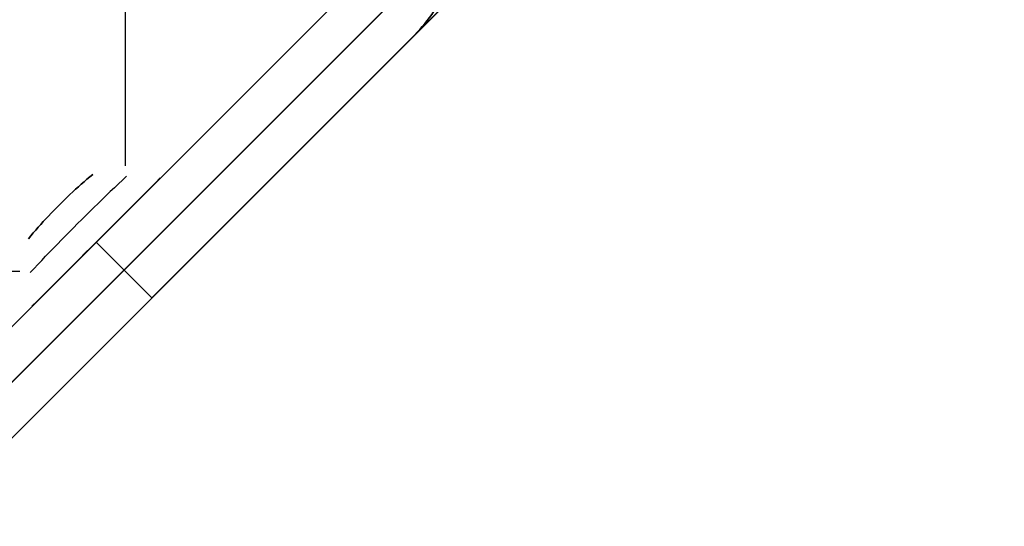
# Model space of a CAD drawing. Header units: millimetres. Extents: x -1030 to 192, y -442 to 180.
# Tile 173 of 256: x 172 to 191, y -429 to -420. Entities that reach past the tile are written whole.
import ezdxf

# ---------------------------------------------------------------- set-up
doc = ezdxf.new("R2010")
doc.units = ezdxf.units.MM
doc.header["$MEASUREMENT"] = 0
doc.layers.add('OVIDIO 120x60x72h', color=7, linetype='Continuous')

msp = doc.modelspace()

# ---------------------------------------------------------------- linework, layer by layer
at = {"layer": 'OVIDIO 120x60x72h', "extrusion": (-0.235702, 0.235702, 0.942809)}
for points in [[(175.91, 649.413), (175.91, 540.335)], [(174.961, 540.335), (174.961, 649.413)], [(177.807, 540.335), (177.807, 649.413)], [(178.756, 649.413), (178.756, 540.335)]]:
    msp.add_lwpolyline(points, dxfattribs=at)
at = {"layer": 'OVIDIO 120x60x72h'}
for points in [[(157.676, -440.318), (190.202, -407.792)], [(190.202, -407.792), (157.676, -440.318)], [(158.207, -440.848), (190.733, -408.322)], [(158.737, -441.379), (191.263, -408.853)], [(191.263, -408.853), (158.737, -441.379)], [(174.494, -410.204), (174.494, -422.597)], [(163.156, -434.838), (184.722, -413.272)], [(164.217, -435.899), (185.783, -414.333)], [(179.242, -418.752), (168.636, -429.358)], [(168.636, -429.358), (179.242, -418.752)], [(169.167, -429.888), (179.773, -419.282)], [(180.298, -419.772), (180.253, -419.831), (180.207, -419.888), (180.16, -419.945), (180.111, -420), (180.061, -420.053), (180.01, -420.105)], [(180.01, -420.105), (180.061, -420.053), (180.111, -420), (180.16, -419.945), (180.207, -419.888), (180.253, -419.831), (180.298, -419.772)], [(180.298, -419.772), (180.253, -419.831), (180.207, -419.888), (180.16, -419.945), (180.111, -420), (180.061, -420.053), (180.01, -420.105)], [(180.303, -419.813), (169.697, -430.419)], [(169.697, -430.419), (180.303, -419.813)], [(169.99, -430.126), (180.01, -420.105)], [(180.01, -420.105), (169.99, -430.126)], [(169.99, -430.126), (180.01, -420.105)], [(180.01, -420.105), (169.99, -430.126)], [(180.01, -420.105), (169.99, -430.126)], [(173.939, -424.055), (175, -425.116)], [(173.939, -424.055), (175, -425.116)], [(160.088, -424.609), (172.481, -424.609)]]:
    msp.add_lwpolyline(points, dxfattribs=at)
at = {"layer": 'OVIDIO 120x60x72h', "extrusion": (1, 0, 0)}
for points in [[(-410.204, 755.399), (-422.597, 755.399)], [(-422.597, 752.716), (-410.204, 752.716)], [(-420.105, 755.578), (-420.105, 757.078)], [(-420.105, 757.078), (-420.105, 755.578)], [(-423.939, 755.399), (-425.28, 752.716)], [(-425.28, 752.716), (-423.939, 755.399)], [(-425.28, 752.716), (-423.939, 755.399)], [(-424.055, 35.578), (-424.055, 755.578)], [(-425.116, 755.578), (-425.116, 757.078)], [(-425.116, 35.578), (-425.116, 755.578)]]:
    msp.add_lwpolyline(points, dxfattribs=at)
at = {"layer": 'OVIDIO 120x60x72h', "extrusion": (0, 1.52165e-08, 1)}
for points in [[(180.01, -420.105), (180.061, -420.053), (180.111, -420), (180.16, -419.945), (180.207, -419.888), (180.253, -419.831), (180.298, -419.772), (180.342, -419.711), (180.384, -419.65), (180.425, -419.587), (180.464, -419.523), (180.502, -419.458), (180.538, -419.392), (180.573, -419.325), (180.606, -419.257), (180.637, -419.188), (180.666, -419.119), (180.694, -419.048), (180.72, -418.977), (180.744, -418.906), (180.766, -418.834), (180.787, -418.761), (180.805, -418.689), (180.822, -418.615), (180.837, -418.542), (180.85, -418.469), (180.861, -418.395), (180.87, -418.321), (180.877, -418.248), (180.883, -418.174), (180.887, -418.101), (180.889, -418.028), (180.889, -417.955)], [(180.889, -417.955), (180.889, -418.028), (180.887, -418.101), (180.883, -418.174), (180.877, -418.248), (180.87, -418.321), (180.861, -418.395), (180.85, -418.469), (180.837, -418.542), (180.822, -418.615), (180.805, -418.689), (180.787, -418.761), (180.766, -418.834), (180.744, -418.906), (180.72, -418.977), (180.694, -419.048), (180.666, -419.119), (180.637, -419.188), (180.606, -419.257), (180.573, -419.325), (180.538, -419.392), (180.502, -419.458), (180.464, -419.523), (180.425, -419.587), (180.384, -419.65), (180.342, -419.711), (180.298, -419.772), (180.253, -419.831), (180.207, -419.888), (180.16, -419.945), (180.111, -420), (180.061, -420.053), (180.01, -420.105)]]:
    msp.add_lwpolyline(points, dxfattribs=at)
at = {"layer": 'OVIDIO 120x60x72h', "extrusion": (0, 1, 0)}
for points in [[(-173.823, 755.399), (-175.165, 752.716)], [(-175.165, 752.716), (-173.823, 755.399)], [(-175.165, 752.716), (-173.823, 755.399)], [(-172.481, 755.399), (-160.088, 755.399)], [(-160.088, 752.716), (-172.481, 752.716)]]:
    msp.add_lwpolyline(points, dxfattribs=at)
at = {"layer": 'OVIDIO 120x60x72h', "extrusion": (-0.044201, 0.145236, 0.988409)}
for points in [[(-43.251, 564.305), (-43.251, 564.484)], [(-43.251, 564.484), (-43.251, 564.305)]]:
    msp.add_lwpolyline(points, dxfattribs=at)
at = {"layer": 'OVIDIO 120x60x72h', "extrusion": (0.009304, 0.999766, -0.019545)}
for points in [[(-179.091, 744.343), (-177.801, 747.051)], [(-178.802, 744.95), (-177.801, 747.051)], [(-177.801, 747.051), (-179.091, 744.343)]]:
    msp.add_lwpolyline(points, dxfattribs=at)
at = {"layer": 'OVIDIO 120x60x72h', "extrusion": (-0.008942, 0.071643, 0.99739)}
msp.add_lwpolyline([(-120.81, 494.246), (-120.81, 494.45)], dxfattribs=at)
at = {"layer": 'OVIDIO 120x60x72h', "extrusion": (0.999988, -0.004841, 4.68704e-05)}
for points in [[(-421.744, 752.708), (-421.978, 752.71)], [(-421.978, 752.71), (-421.744, 752.708)]]:
    msp.add_lwpolyline(points, dxfattribs=at)
at = {"layer": 'OVIDIO 120x60x72h', "extrusion": (0.050971, 0.986196, -0.15754)}
msp.add_lwpolyline([(-195.987, 677.848), (-195.052, 680.699)], dxfattribs=at)
at = {"layer": 'OVIDIO 120x60x72h', "extrusion": (0.057166, 0.971825, -0.228665)}
for points in [[(-197.793, 640.954), (-198.541, 638.048)], [(-198.541, 638.048), (-197.793, 640.954)]]:
    msp.add_lwpolyline(points, dxfattribs=at)
at = {"layer": 'OVIDIO 120x60x72h', "extrusion": (0.986196, 0.050971, 0.15754)}
msp.add_lwpolyline([(-432.86, 719.232), (-431.924, 722.083)], dxfattribs=at)
at = {"layer": 'OVIDIO 120x60x72h', "extrusion": (-0.145236, 0.044201, 0.988409)}
for points in [[(355.353, 399.777), (355.353, 399.956)], [(355.353, 399.956), (355.353, 399.777)]]:
    msp.add_lwpolyline(points, dxfattribs=at)
at = {"layer": 'OVIDIO 120x60x72h', "extrusion": (0.999766, 0.009304, 0.019545)}
for points in [[(-425.578, 751.985), (-426.868, 749.276)], [(-426.868, 749.276), (-425.578, 751.985)], [(-426.868, 749.276), (-425.578, 751.985)]]:
    msp.add_lwpolyline(points, dxfattribs=at)
at = {"layer": 'OVIDIO 120x60x72h', "extrusion": (-0.071643, 0.008942, 0.99739)}
msp.add_lwpolyline([(399.978, 277.601), (399.978, 277.805)], dxfattribs=at)
at = {"layer": 'OVIDIO 120x60x72h', "extrusion": (-0.004841, 0.999988, -4.68704e-05)}
for points in [[(-170.654, 752.698), (-170.421, 752.696)], [(-170.421, 752.696), (-170.654, 752.698)]]:
    msp.add_lwpolyline(points, dxfattribs=at)
at = {"layer": 'OVIDIO 120x60x72h'}
for points in [[(173.874, -422.766, 755.427), (173.819, -422.811, 755.402), (173.765, -422.857, 755.381), (173.71, -422.904, 755.361), (173.656, -422.951, 755.343), (173.602, -422.999, 755.327), (173.548, -423.047, 755.314), (173.494, -423.096, 755.302), (173.441, -423.146, 755.293), (173.388, -423.196, 755.285), (173.336, -423.246, 755.28), (173.284, -423.297, 755.277), (173.232, -423.348, 755.276)], [(173.232, -423.348, 755.276), (173.284, -423.297, 755.277), (173.336, -423.246, 755.28), (173.388, -423.196, 755.285), (173.441, -423.146, 755.293), (173.494, -423.096, 755.302), (173.548, -423.047, 755.314), (173.602, -422.999, 755.327), (173.656, -422.951, 755.343), (173.71, -422.904, 755.361), (173.765, -422.857, 755.381), (173.819, -422.811, 755.402), (173.874, -422.766, 755.427)], [(174.519, -422.798, 754.072), (174.442, -422.87, 754.039), (174.365, -422.943, 754.008), (174.287, -423.017, 753.981), (174.21, -423.091, 753.956), (174.132, -423.166, 753.934), (174.054, -423.241, 753.915), (173.976, -423.317, 753.899), (173.898, -423.393, 753.885), (173.82, -423.47, 753.875), (173.742, -423.547, 753.868), (173.664, -423.624, 753.863), (173.586, -423.701, 753.862)], [(173.939, -424.055, 752.448), (174.043, -423.952, 752.45), (174.146, -423.849, 752.455), (174.249, -423.745, 752.465), (174.352, -423.642, 752.478), (174.455, -423.54, 752.495), (174.557, -423.437, 752.516), (174.66, -423.335, 752.54), (174.761, -423.233, 752.568), (174.863, -423.131, 752.6), (174.964, -423.031, 752.636), (175.064, -422.93, 752.675), (175.164, -422.831, 752.718)], [(175.164, -422.831, 752.718), (175.064, -422.93, 752.675), (174.964, -423.031, 752.636), (174.863, -423.131, 752.6), (174.761, -423.233, 752.568), (174.66, -423.335, 752.54), (174.557, -423.437, 752.516), (174.455, -423.54, 752.495), (174.352, -423.642, 752.478), (174.249, -423.745, 752.465), (174.146, -423.849, 752.455), (174.043, -423.952, 752.45), (173.939, -424.055, 752.448)], [(173.232, -423.348, 755.276), (173.181, -423.399, 755.277), (173.13, -423.451, 755.28), (173.08, -423.504, 755.285), (173.03, -423.557, 755.293), (172.981, -423.61, 755.302), (172.932, -423.663, 755.314), (172.883, -423.717, 755.327), (172.835, -423.771, 755.343), (172.788, -423.826, 755.361), (172.741, -423.88, 755.381), (172.696, -423.935, 755.402), (172.65, -423.99, 755.427)], [(172.65, -423.99, 755.427), (172.696, -423.935, 755.402), (172.741, -423.88, 755.381), (172.788, -423.826, 755.361), (172.835, -423.771, 755.343), (172.883, -423.717, 755.327), (172.932, -423.663, 755.314), (172.981, -423.61, 755.302), (173.03, -423.557, 755.293), (173.08, -423.504, 755.285), (173.13, -423.451, 755.28), (173.181, -423.399, 755.277), (173.232, -423.348, 755.276)], [(172.683, -424.635, 754.072), (172.755, -424.558, 754.039), (172.828, -424.481, 754.008), (172.901, -424.403, 753.981), (172.975, -424.325, 753.956), (173.05, -424.248, 753.934), (173.125, -424.17, 753.915), (173.201, -424.091, 753.899), (173.277, -424.013, 753.885), (173.354, -423.935, 753.875), (173.431, -423.857, 753.868), (173.508, -423.779, 753.863), (173.586, -423.701, 753.862)], [(172.715, -425.279, 752.718), (172.815, -425.18, 752.675), (172.915, -425.079, 752.636), (173.016, -424.978, 752.6), (173.117, -424.877, 752.568), (173.219, -424.775, 752.54), (173.321, -424.673, 752.516), (173.424, -424.57, 752.495), (173.527, -424.468, 752.478), (173.63, -424.365, 752.465), (173.733, -424.261, 752.455), (173.836, -424.158, 752.45), (173.939, -424.055, 752.448)], [(173.939, -424.055, 752.448), (173.836, -424.158, 752.45), (173.733, -424.261, 752.455), (173.63, -424.365, 752.465), (173.527, -424.468, 752.478), (173.424, -424.57, 752.495), (173.321, -424.673, 752.516), (173.219, -424.775, 752.54), (173.117, -424.877, 752.568), (173.016, -424.978, 752.6), (172.915, -425.079, 752.636), (172.815, -425.18, 752.675), (172.715, -425.279, 752.718)]]:
    msp.add_polyline3d(points, dxfattribs=at)

doc.saveas('drawing.dxf')
